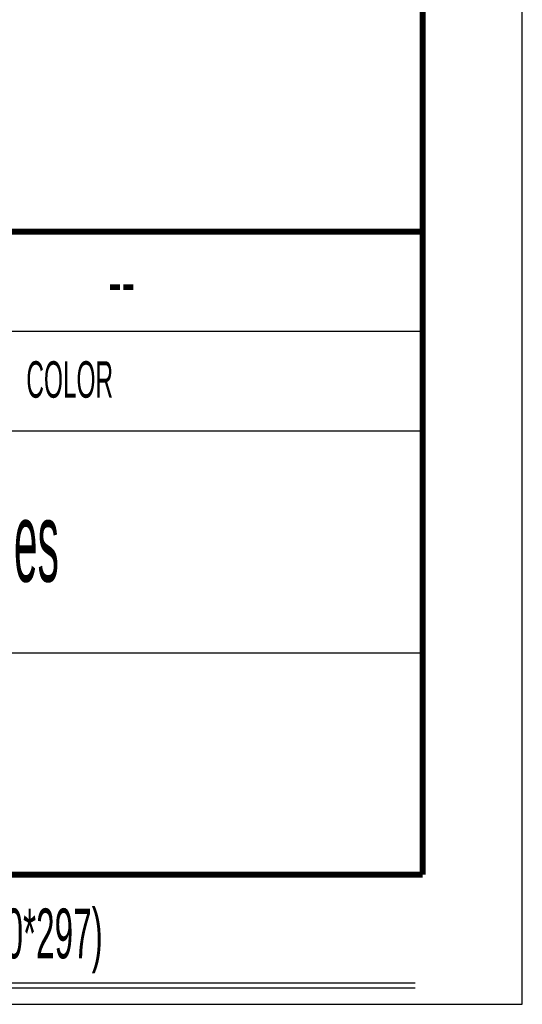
# Model space of a CAD drawing. Header units: millimetres. Extents: x 0 to 420, y -2 to 297.
# Tile 10 of 18: x 395 to 420, y 0 to 49. Entities that reach past the tile are written whole.
import ezdxf

# ---------------------------------------------------------------- set-up
doc = ezdxf.new("R2010")
doc.units = ezdxf.units.MM
doc.header["$LTSCALE"] = 23.1
doc.layers.get('0').update_dxf_attribs({"linetype": 'CONTINUOUS'})
doc.layers.add('NOTE', color=7, linetype='CONTINUOUS')
doc.styles.get("Standard").update_dxf_attribs({"font": 'txt', "width": 0.4})
doc.styles.add('TEXTSTYLE_3', font='txt', dxfattribs={"width": 0.5})
doc.styles.add('TEXTSTYLE_5', font='txt', dxfattribs={"width": 0.6})

msp = doc.modelspace()

# ---------------------------------------------------------------- linework, layer by layer
at = {"color": 7, "linetype": 'Continuous'}
for p, q in [((420, 0), (420, 297)), ((414.631, 1.062), (389.185, 1.062)), ((414.631, 0.809), (389.185, 0.809)), ((0, 0), (420, 0))]:
    msp.add_line(p, q, dxfattribs=at)
at = {"color": 2, "linetype": 'Continuous'}
for p, q in [((245, 38.77), (415, 38.77)), ((415, 38.77), (415, 33.77)), ((245, 33.77), (415, 33.77)), ((245, 33.77), (415, 33.77)), ((245, 28.77), (415, 28.77)), ((364.002, 28.77), (415, 28.77)), ((415, 28.77), (415, 17.635)), ((344.002, 17.635), (415, 17.635)), ((364.002, 17.635), (415, 17.635))]:
    msp.add_line(p, q, dxfattribs=at)
at = {"color": 7, "linetype": 'Continuous', "const_width": 0.3}
for points in [[(415, 293), (415, 6.5)], [(415, 6.5), (5, 6.5)]]:
    msp.add_lwpolyline(points, dxfattribs=at)
at = {"color": 2, "linetype": 'Continuous', "const_width": 0.3}
msp.add_lwpolyline([(245, 38.77), (415, 38.77)], dxfattribs=at)

# ---------------------------------------------------------------- texts
at = {"color": 2, "linetype": 'Continuous', "attachment_point": 1, "line_spacing_factor": 0.9, "style": 'TEXTSTYLE_3'}
for s, insert, char_height, width in [('COLOR', (395.119, 32.263), 1.8302, 4.57554), ('A3(420*297)', (389.566, 4.805), 2.5, 13.75)]:
    msp.add_mtext(s, dxfattribs=dict(at, insert=insert, char_height=char_height, width=width))
at = {"layer": 'NOTE', "color": 2, "linetype": 'Continuous', "insert": (399.621, 37.52), "char_height": 2.5, "width": 4.5, "attachment_point": 2, "line_spacing_factor": 0.9, "style": 'TEXTSTYLE_5'}
msp.add_mtext(' --', dxfattribs=at)
at = {"layer": 'NOTE', "color": 2, "linetype": 'Continuous', "insert": (389.501, 25.203), "char_height": 4, "width": 22.4, "attachment_point": 2, "line_spacing_factor": 0.9}
msp.add_mtext(' FnIO M-Series', dxfattribs=at)

doc.saveas('drawing.dxf')
